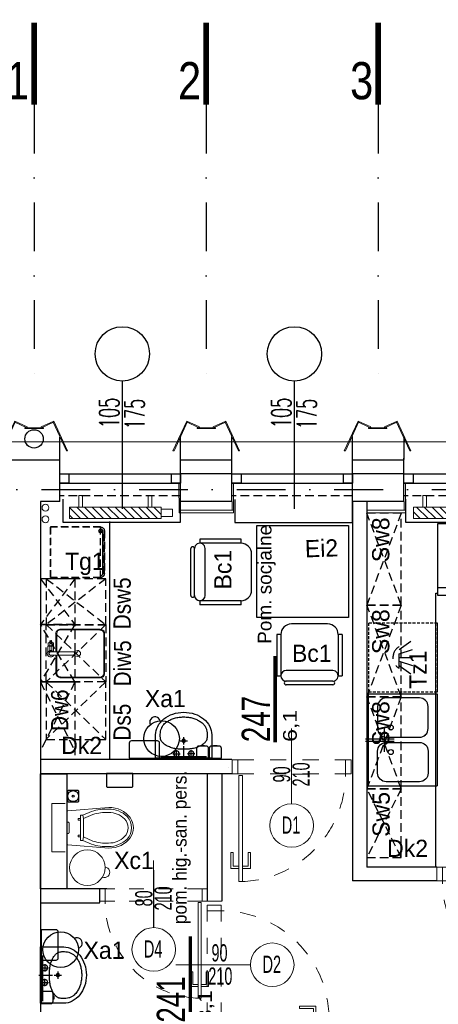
# Model space of a CAD drawing. Header units: millimetres. Extents: x 14495 to 271441, y -21035 to 2232.
# Tile 103 of 227: x 82787 to 83152, y -2224 to -1367. Entities that reach past the tile are written whole.
import ezdxf
from ezdxf.enums import TextEntityAlignment as Align

# ---------------------------------------------------------------- set-up
doc = ezdxf.new("R2010")
doc.units = ezdxf.units.MM
for name, pattern in [('0921-PX-TE-20-60$0$0921-X-AR-20-00-FA$0$DASHED2', [0.375, 0.25, -0.125]), ('DASHDOT', [1, 0.5, -0.25, 0, -0.25]), ('DASHED', [28.222222, 14.111111, -14.111111]), ('DASHEDX2', [38.1, 25.4, -12.7]), ('HIDDENX2', [0.75, 0.5, -0.25]), ('KRESKOWA2', [0.375, 0.25, -0.125])]:
    doc.linetypes.add(name, pattern=pattern)
for name, color, linetype in [('-- TECH  SYMBOLE', 1, 'Continuous'), ('-- TECH WYPOSAŻENIE', 2, 'Continuous'), ('-TECH SANITARNA', 1, 'Continuous'), ('_1_cienkie', 251, 'Continuous'), ('_A_widok', 1, 'Continuous'), ('_urządzenia_sanit', 1, 'Continuous'), ('a-bloki-drzwi', 52, 'Continuous'), ('a-cienka', 8, 'Continuous'), ('A-POW-NR', 1, 'Continuous'), ('A_bloki-drzwi', 1, 'Continuous'), ('A_BLOKI_KÓŁKO', 1, 'Continuous'), ('A_BLOKI_OPIS', 1, 'Continuous'), ('A_grzejniki', 34, 'Continuous'), ('A_L przerywana', 251, 'HIDDENX2'), ('A_L_WIDOK', 1, 'Continuous'), ('A_Lwidok', 1, 'Continuous'), ('A_okładzina HPL', 37, 'Continuous'), ('A_OSIE', 252, 'DASHDOT'), ('A_PROJEKTOWANE', 3, 'Continuous'), ('A_SC_DZIAlOWE', 4, 'Continuous'), ('M_RUCHOME', 33, 'Continuous'), ('meble', 1, 'Continuous'), ('SC-PROJEKT', 3, 'Continuous'), ('sciany projektowane', 3, 'Continuous'), ('TECH Meble', 1, 'Continuous'), ('TECH Sprzęt', 1, 'Continuous'), ('TECH Wyp.drobne', 1, 'Continuous')]:
    doc.layers.add(name, color=color, linetype=linetype)
for name, color, linetype, lineweight in [('0-c.o.-grzejniki', 34, 'Continuous', 9), ('03', 2, 'Continuous', 13), ('A-DOOR-IDEN', 1, 'Continuous', 18), ('A_L_CIENKA', 251, 'Continuous', 5), ('A_obudowy G-K', 31, 'Continuous', 0), ('A_Stolarka_drzwi', 1, 'Continuous', 9), ('M_drzwi', 1, 'Continuous', 5), ('P-SANR-FIXT', 2, 'Continuous', 9), ('SAN_Przewody powrotne CO na rzucie', 180, 'Continuous', 40), ('SAN_Przewody zasilające CO na rzucie', 20, 'Continuous', 40), ('TECH Wyp-sanitar', 8, 'Continuous', 30)]:
    doc.layers.add(name, color=color, linetype=linetype, lineweight=lineweight)
doc.layers.add('A-POW', color=2, linetype='Continuous', plot=False)
doc.styles.add('arial-tab', font='arial.ttf')
doc.styles.add('ARIAL1_2', font='arial.ttf', dxfattribs={"width": 1.2})
doc.styles.add('arialce', font='ARIALN.TTF')
doc.styles.add('cent', font='swissel.ttf')
doc.styles.add('cg', font='GOTHIC.TTF')
doc.styles.add('ROMANS', font='romans', dxfattribs={"width": 0.6})
doc.styles.add('switz721ltexbt', font='swissel.ttf')

# ---------------------------------------------------------------- blocks, each defined once
blk = doc.blocks.new('OSS1')
at = {"linetype": 'Continuous', "const_width": 5}
blk.add_lwpolyline([(0, 0), (0, -71.57)], dxfattribs=at)
at = {"style": 'cent'}
blk.add_attdef('01', text='', height=32.4, dxfattribs=at).set_placement((-4.39, -34.41), align=Align.RIGHT)
blk = doc.blocks.new('Muszla toaletowa ceramiczna _Geberit_ - Ustęp podwieszany-623774-PW_K0')
at = {"layer": 'P-SANR-FIXT'}
for p, q in [((-21, 2.5), (-21, 14)), ((-21, 14), (21, 14)), ((21, 2.5), (21, 14)), ((-17.75, -35.5), (-14.75, 0)), ((-4, -1), (4, -1)), ((4, -1), (-4, -1)), ((-4, -1), (4, -1)), ((14.75, 0), (17.75, -35.5)), ((-14.35, -20.67), (-11.02, -13)), ((-8.02, -13.62), (-11.55, -21.75)), ((-11.02, -11), (10.98, -11)), ((-11.02, -13), (-11.02, -11)), ((-11.02, -13), (-8.02, -13.62)), ((-8.02, -9), (-8.02, -11)), ((-6.52, -9), (-8.02, -9)), ((-8.02, -13.62), (7.98, -13.62)), ((-6.52, -11), (-6.52, -9)), ((6.52, -9), (6.52, -11)), ((8.02, -9), (6.52, -9)), ((7.98, -13.62), (10.99, -13.02)), ((8.02, -11), (8.02, -9)), ((8.02, -13.62), (11.55, -21.75)), ((10.98, -11), (10.98, -13)), ((10.98, -13), (14.31, -20.67))]:
    blk.add_line(p, q, dxfattribs=at)
for centre, radius, start, end in [((20.35, -32.69), 36.73, 160.88627, 184.38483), ((20.35, -32.69), 33.73, 161.07722, 184.65207), ((-20.35, -32.69), 33.73, 355.34793, 18.92278), ((-20.39, -32.69), 36.73, 355.61516, 19.11373), ((5.37, -36.08), 21.65, 178.47647, 225.50875), ((5.37, -36.08), 18.65, 178.00825, 225.49473), ((-5.37, -36.08), 18.65, 314.50527, 1.99175), ((-5.41, -36.08), 21.65, 314.49125, 1.52353), ((-0.06, -41.6), 10.9, 225.49473, 270.30836), ((0.06, -41.6), 10.9, 269.69164, 314.50527), ((-0.02, -41.5), 14, 225.67912, 314.32088)]:
    blk.add_arc(centre, radius, start, end, dxfattribs=at)
blk.add_ellipse((0, -35.5), major_axis=(0, 21.5), ratio=0.825581, start_param=1.570796, end_param=4.712389, dxfattribs=at)
for points, knots in [([(-4, -1), (-4.09, -1), (-4.22, -0.98), (-4.38, -0.93), (-4.48, -0.88), (-4.56, -0.83), (-4.63, -0.78), (-4.69, -0.72), (-4.75, -0.66), (-4.81, -0.59), (-4.87, -0.5), (-4.93, -0.38), (-4.98, -0.22), (-5, -0.09), (-5, 0)], [0, 0, 0, 0, 0.166667, 0.25, 0.333333, 0.375, 0.416667, 0.5, 0.541667, 0.583333, 0.666667, 0.75, 0.833333, 1, 1, 1, 1]), ([(5, 0), (5, -0.09), (4.98, -0.22), (4.93, -0.38), (4.87, -0.5), (4.81, -0.59), (4.75, -0.66), (4.69, -0.72), (4.63, -0.78), (4.56, -0.83), (4.48, -0.88), (4.38, -0.93), (4.22, -0.98), (4.09, -1), (4, -1)], [-1, -1, -1, -1, -0.833333, -0.75, -0.666667, -0.583333, -0.541667, -0.5, -0.416667, -0.375, -0.333333, -0.25, -0.166667, 0, 0, 0, 0])]:
    blk.add_open_spline(points, degree=3, knots=knots, dxfattribs=at)
blk = doc.blocks.new('umywalka')
at = {"layer": '_urządzenia_sanit', "color": 2, "linetype": 'Continuous'}
for p, q in [((331482.45, 871398.51), (331462.04, 871398.51)), ((331462.04, 871398.51), (331462.04, 871349.58)), ((331465.93, 871383.65), (331465.93, 871377.19)), ((331460.8, 871374.04), (331472.71, 871374.04)), ((331462.7, 871380.42), (331469.16, 871380.42)), ((331474.04, 871374.04), (331480.5, 871374.04)), ((331477.27, 871370.82), (331477.27, 871377.27)), ((331462.7, 871367.67), (331469.16, 871367.67)), ((331465.93, 871364.44), (331465.93, 871370.9)), ((331462.04, 871349.58), (331482.45, 871349.58))]:
    blk.add_line(p, q, dxfattribs=at)
for centre, radius in [((331465.93, 871380.42), 2.5), ((331477.27, 871374.04), 1.5), ((331465.93, 871367.67), 2.5)]:
    blk.add_circle(centre, radius, dxfattribs=at)
for centre, radius, start, end in [((331482.45, 871382.64), 15.87, 62.69109, 90), ((331485.96, 871381.56), 14.99, 141.62429, 148.38399), ((331483.43, 871383.56), 11.77, 135.44667, 141.62429), ((331486.24, 871380.79), 15.71, 130.0998, 135.44667), ((331483.15, 871384.46), 10.92, 123.1945, 130.0998), ((331479.37, 871390.23), 4.02, 111.79855, 123.1945), ((331479.17, 871390.73), 3.48, 101.20081, 111.79855), ((331482.2, 871375.47), 19.04, 96.67534, 101.20081), ((331481.63, 871380.31), 14.16, 90.00441, 96.67534), ((331481.63, 871356.57), 37.9, 85.92795, 90.00441), ((331483.49, 871382.66), 11.75, 74.20799, 85.92795), ((331482.48, 871379.1), 15.45, 63.9928, 74.20799), ((331485.42, 871385.12), 8.75, 46.19236, 63.9928), ((331480.31, 871378.49), 20.54, 38.73721, 62.69109), ((331478.68, 871378.1), 18.48, 33.96875, 46.19236), ((331476.95, 871375.8), 24.84, 18.38111, 38.73721), ((331844.52, 871337.47), 376.71, 173.26211, 173.7185), ((331473.33, 871381.32), 2.94, 168.09641, 173.26211), ((331480.91, 871379.72), 10.69, 163.96662, 168.09641), ((331540.18, 871362.69), 72.36, 162.37933, 163.96662), ((331513.86, 871371.05), 44.74, 159.75114, 162.37933), ((331501.13, 871375.75), 31.17, 156.60224, 159.75114), ((331481.83, 871384.1), 10.15, 148.38399, 156.60224), ((331476.09, 871376.35), 21.61, 24.78058, 33.96875), ((331475.72, 871376.18), 22.01, 15.67749, 24.78058), ((331468.42, 871374.13), 29.6, 7.7962, 15.67749), ((331471.67, 871374.04), 30.41, 0, 18.38111), ((331531.1, 871374.44), 61.22, 177.74026, 180.36982), ((331531.1, 871373.65), 61.22, 179.63018, 182.25974), ((331496.08, 871375.82), 26.18, 173.7185, 177.74026), ((331467.78, 871374.04), 30.24, 0, 7.7962), ((331467.78, 871374.04), 30.24, 352.2038, 0), ((331471.67, 871374.04), 30.41, 341.61889, 0), ((331496.08, 871372.27), 26.18, 182.25974, 186.2815), ((331844.52, 871410.62), 376.71, 186.2815, 186.73789), ((331473.33, 871366.77), 2.94, 186.73789, 191.90359), ((331480.91, 871368.37), 10.69, 191.90359, 196.03338), ((331540.18, 871385.4), 72.36, 196.03338, 197.62067), ((331475.72, 871371.91), 22.01, 335.21942, 344.32251), ((331476.95, 871372.29), 24.84, 321.26279, 341.61889), ((331468.42, 871373.96), 29.6, 344.32251, 352.2038), ((331513.86, 871377.04), 44.74, 197.62067, 200.24886), ((331501.13, 871372.34), 31.17, 200.24886, 203.39776), ((331481.83, 871363.99), 10.15, 203.39776, 211.61601), ((331485.96, 871366.53), 14.99, 211.61601, 218.37571), ((331483.43, 871364.53), 11.77, 218.37571, 224.55333), ((331486.24, 871367.3), 15.71, 224.55333, 229.9002), ((331485.42, 871362.97), 8.75, 296.0072, 313.80764), ((331480.31, 871369.6), 20.54, 297.30891, 321.26279), ((331478.68, 871369.99), 18.48, 313.80764, 326.03125), ((331476.09, 871371.74), 21.61, 326.03125, 335.21942), ((331483.15, 871363.63), 10.92, 229.9002, 236.8055), ((331479.37, 871357.86), 4.02, 236.8055, 248.20145), ((331479.17, 871357.36), 3.48, 248.20145, 258.79919), ((331482.2, 871372.62), 19.04, 258.79919, 263.32466), ((331481.63, 871367.78), 14.16, 263.32466, 269.99559), ((331481.63, 871391.52), 37.9, 269.99559, 274.07205), ((331482.45, 871365.45), 15.87, 270, 297.30891), ((331483.49, 871365.43), 11.75, 274.07205, 285.79201), ((331482.48, 871368.99), 15.45, 285.79201, 296.0072)]:
    blk.add_arc(centre, radius, start, end, dxfattribs=at)
blk = doc.blocks.new('zlew_80')
at = {"color": 2}
for points in [[(-41.07, 62.67), (-41.07, 37.47)], [(-39.07, 62.67), (-39.07, 37.47)], [(-50.36, 46.17), (-30.04, 46.17)]]:
    blk.add_lwpolyline(points, dxfattribs=at)
for points in [[(-42.27, 44.5), (-42.27, 15.5, -0.414214), (-49.77, 8), (-69, 8, -0.414214), (-76.5, 15.5), (-76.5, 44.5, -0.414214), (-69, 52), (-49.77, 52, -0.414214)], [(-37.73, 44.5), (-37.73, 15.5, 0.414214), (-30.23, 8), (-11, 8, 0.414214), (-3.5, 15.5), (-3.5, 44.5, 0.414214), (-11, 52), (-30.23, 52, 0.414214)]]:
    blk.add_lwpolyline(points, format="xyb", close=True, dxfattribs=at)
at = {"layer": '_urządzenia_sanit', "color": 2}
for p, q in [((-80, 60), (0, 60)), ((-80, 60), (-80, 0)), ((0, 60), (0, 0)), ((0, 0), (-80, 0))]:
    blk.add_line(p, q, dxfattribs=at)
for centre in [(-50.71, 40.53), (-29.29, 40.53)]:
    blk.add_circle(centre, 2.18, dxfattribs=at)
blk = doc.blocks.new('DRZWI Z OSCIEZNICA NIEOKALAJACA 90')
at = {"linetype": 'DASHED'}
for p, q in [((-12, 5), (-12, 99)), ((0, 5), (0, 99))]:
    blk.add_line(p, q, dxfattribs=at)
at = {"ltscale": 0.05}
blk.add_line((-39.5, 52), (25.59, 52), dxfattribs=at)
for points in [[(-12, 99), (-12, 104), (0, 104), (0, 99)], [(93.91, 9.01), (1.43, 9.01), (1.43, 6.01), (93.91, 6.01)], [(-12, 0), (-12, 5), (0, 5), (0, 0)]]:
    blk.add_lwpolyline(points, close=True)
for points in [[(82.48, 9.01), (82.48, 16.01), (68.48, 16.01), (68.48, 14.01), (80.48, 14.01), (80.48, 9.01)], [(82.48, 6.01), (82.48, -0.99), (68.48, -0.99), (68.48, 1.01), (80.48, 1.01), (80.48, 6.01)]]:
    blk.add_lwpolyline(points)
at = {"linetype": 'DASHED'}
blk.add_arc((0, 5), 94, 2.44751, 90, dxfattribs=at)
blk = doc.blocks.new('SSCVCFDSS')
blk.add_line((0, 50.02), (0, 0))
blk.add_circle((0, -19), 19)
at = {"style": 'ROMANS', "text_generation_flag": 4, "width": 0.6}
blk.add_attdef('FD1-8', text='', height=13, rotation=270, dxfattribs=at).set_placement((6.15, 55.19), align=Align.RIGHT)
for tag, p in [('90', (-8.71, 25.47)), ('200', (8.16, 25.47))]:
    blk.add_attdef(tag, text='', height=13, rotation=270, dxfattribs=at).set_placement(p, align=Align.MIDDLE)
blk.add_attdef('AL6C', text='', height=13, dxfattribs=at).set_placement((-0.56, -18.64), align=Align.MIDDLE)
blk = doc.blocks.new('fghsdx')
at = {"lineweight": 0}
for p, q in [((-37.08, -19.4), (-25.08, 6.6)), ((-36.19, -19.4), (-24.35, 6.26)), ((-14.42, 0.8), (-25.41, 5.87)), ((-14.08, 1.53), (-25.08, 6.6)), ((-16.15, 0.8), (0, 0.8)), ((-16.15, 0.8), (-16.15, 0)), ((-16.15, 0), (0, 0)), ((-14.42, 0.8), (-14.08, 1.53)), ((-2.07, 1.53), (8.92, 6.6)), ((-1.73, 0.8), (-2.07, 1.53)), ((-1.73, 0.8), (9.26, 5.87)), ((0, 0.8), (0, 0)), ((20.04, -19.4), (8.2, 6.26)), ((20.92, -19.4), (8.92, 6.6)), ((-37.08, -19.4), (-36.19, -19.4)), ((20.92, -19.4), (20.04, -19.4))]:
    blk.add_line(p, q, dxfattribs=at)
blk = doc.blocks.new('mjkk')
at = {"layer": '0-c.o.-grzejniki'}
h = blk.add_hatch(dxfattribs=at)
h.set_pattern_fill('ANSI31', color=256, scale=1.5, angle=-90.01613, style=0)
h.set_pattern_definition([(-135.016127, (-172292.014, 132455.0023), (-3.36664804, 3.36854379), [])])
h.paths.add_polyline_path([(-9.98, -80), (-0.01, -80), (0, 0), (-9.98, 0)])
blk.add_lwpolyline([(-9.98, -80), (-9.98, 0), (0, 0), (-0.01, -80)], close=True, dxfattribs=at)
at = {"layer": '0-c.o.-grzejniki', "ltscale": 2}
for points in [[(10.03, -11.37), (10.03, -8.26), (0.02, -8.26), (0.02, -11.37)], [(10.03, -68.63), (10.03, -71.74), (0.02, -71.74), (0.02, -68.63)], [(-1.75, -80), (-1.75, -90), (-8.23, -90), (-8.23, -80)]]:
    blk.add_lwpolyline(points, close=True, dxfattribs=at)
blk = doc.blocks.new('Sink-Top_Mount-Kitchen-All_in_One-KOHLER-Verse-K-RH28176 - NA-Stainless Steel-2198421-PW_K0')
at = {"layer": 'P-SANR-FIXT'}
for p, q in [((-1.4, 22.98), (-1.4, 25.74)), ((1.9, 28.2), (0.66, 28.2)), ((6.2, 28.2), (1.9, 28.2)), ((6.2, 28.2), (1.9, 28.2)), ((2.75, 26.59), (6.2, 26.59)), ((6.26, 28.04), (6.26, 28.14)), ((6.26, 28.04), (6.26, 28.14)), ((6.56, 27.9), (6.26, 28.04)), ((6.26, 28.04), (6.56, 27.9)), ((6.26, 23.44), (6.26, 28.04)), ((6.56, 28.04), (6.56, 27.9)), ((6.56, 27.9), (6.56, 28.04)), ((6.56, 23.58), (6.56, 27.9)), ((9.05, 28.14), (6.61, 28.1)), ((6.61, 28.1), (9.05, 28.14)), ((8.67, 25.31), (8.67, 26.18)), ((9.54, 26.51), (8.89, 26.39)), ((10.27, 26.63), (9.54, 26.51)), ((10.27, 26.63), (9.54, 26.51)), ((9.81, 26.38), (9.81, 25.09)), ((9.88, 26.5), (10.14, 26.61)), ((-21.21, 17.66), (-21.21, -17.66)), ((-20.52, 17.32), (-20.52, -17.32)), ((-17.34, 20.49), (-1.4, 20.49)), ((-17.09, 21.31), (-1.4, 21.31)), ((-1.4, 22.98), (-1.4, 5.99)), ((1.41, 22.98), (1.41, 25.63)), ((1.41, 5.98), (1.41, 22.98)), ((1.41, 21.31), (17.09, 21.31)), ((17.34, 20.49), (1.41, 20.49)), ((1.9, 23.29), (6.2, 23.29)), ((2.75, 24.89), (6.2, 24.89)), ((6.26, 23.44), (6.56, 23.58)), ((6.26, 23.35), (6.26, 23.44)), ((6.56, 23.58), (6.56, 23.44)), ((6.61, 23.39), (9.05, 23.35)), ((9.54, 24.98), (8.89, 25.09)), ((9.54, 24.98), (10.36, 24.84)), ((10.36, 24.84), (9.54, 24.98)), ((9.88, 24.98), (10.14, 24.87)), ((20.52, 17.32), (20.52, -17.32)), ((21.24, 17.15), (21.24, -17.15)), ((-1.4, 5.99), (-2.41, 3.21)), ((2.41, 3.21), (1.41, 5.98)), ((-18.02, -21.2), (18.02, -21.2)), ((-17.34, -20.49), (17.34, -20.49))]:
    blk.add_line(p, q, dxfattribs=at)
for centre, radius, start, end in [((0.01, 25.74), 3.1, 52.35615, 242.9065), ((0.01, 25.74), 3.1, 52.35615, 242.9065), ((0.01, 25.74), 1.74, 323.24783, 215.95491), ((0, 25.74), 1.41, 355.43675, 180), ((-0.19, 25.74), 2.6, 307.88658, 70.8028), ((6.2, 28.14), 0.0595, 0, 90), ((6.2, 28.14), 0.0595, 0, 90), ((6.06, 26.46), 0.196, 346.1171, 44.30035), ((6.62, 28.04), 0.0568, 91.00007, 180), ((6.62, 28.04), 0.0568, 91.00007, 180), ((6.79, 26.34), 0.228, 139.82398, 187.57337), ((23.03, -242.25), 269.24, 93.1404, 93.49658), ((8.81, 26.2), 0.15, 130.72158, 188.35886), ((8.95, 26.03), 0.364, 100, 130.72158), ((9.96, 26.38), 0.142, 121.50212, 180), ((10.35, 25.74), 0.9, 270.54991, 95.55598), ((10.35, 25.74), 0.9, 270.54991, 95.55598), ((-17.09, 17.15), 4.16, 90, 173.05332), ((-17.34, 17.32), 3.17, 90, 180), ((0.01, 25.74), 3.1, 296.79523, 307.64385), ((6.06, 25.03), 0.196, 315.69965, 13.8829), ((6.2, 23.35), 0.0595, 270, 360), ((6.79, 25.14), 0.228, 172.42663, 220.17602), ((6.62, 23.44), 0.0568, 180, 268.99993), ((8.01, 34.63), 9.74, 261.75236, 271.61067), ((8.81, 25.29), 0.15, 171.64114, 229.27842), ((8.95, 25.45), 0.364, 229.27842, 260), ((9.93, 25.09), 0.12, 180, 244.39803), ((17.09, 17.15), 4.16, 360, 90), ((17.34, 17.32), 3.17, 0, 90), ((0, 2.33), 2.57, 160, 20), ((-17.09, -17.15), 4.16, 186.94668, 257.05984), ((-17.34, -17.32), 3.18, 180, 270), ((17.34, -17.32), 3.17, 270, 360), ((17.09, -17.15), 4.16, 282.94016, 0)]:
    blk.add_arc(centre, radius, start, end, dxfattribs=at)
for centre, major_axis, ratio, start_param, end_param in [((9.04, 25.73), (0, 2.42), 0.113203, 5.594218, 6.231005), ((0, 5.79), (1.41, 0), 0.945181, 2.930002, 6.494496), ((0, 6.35), (1.41, 0), 0.941223, 3.210567, 6.283185)]:
    blk.add_ellipse(centre, major_axis=major_axis, ratio=ratio, start_param=start_param, end_param=end_param, dxfattribs=at)
for points, knots in [([(2.45, 25.74), (2.45, 25.78), (2.45, 25.86), (2.46, 25.96), (2.47, 26.05), (2.47, 26.11), (2.48, 26.16), (2.49, 26.2), (2.49, 26.23), (2.5, 26.26), (2.51, 26.3), (2.52, 26.35), (2.54, 26.39), (2.55, 26.43), (2.57, 26.45), (2.59, 26.47), (2.61, 26.5), (2.65, 26.53), (2.69, 26.57), (2.73, 26.58), (2.75, 26.59)], [0, 0, 0, 0, 0.125, 0.25, 0.3125, 0.375, 0.4375, 0.46875, 0.5, 0.53125, 0.5625, 0.625, 0.6875, 0.71875, 0.75, 0.78125, 0.8125, 0.875, 0.9375, 1, 1, 1, 1]), ([(2.45, 25.74), (2.45, 25.7), (2.45, 25.62), (2.46, 25.52), (2.47, 25.44), (2.47, 25.38), (2.48, 25.33), (2.49, 25.29), (2.49, 25.26), (2.5, 25.23), (2.51, 25.19), (2.52, 25.14), (2.54, 25.09), (2.55, 25.06), (2.57, 25.03), (2.59, 25.01), (2.61, 24.98), (2.65, 24.95), (2.69, 24.92), (2.73, 24.9), (2.75, 24.89)], [0, 0, 0, 0, 0.125, 0.25, 0.3125, 0.375, 0.4375, 0.46875, 0.5, 0.53125, 0.5625, 0.625, 0.6875, 0.71875, 0.75, 0.78125, 0.8125, 0.875, 0.9375, 1, 1, 1, 1]), ([(8.28, 26.59), (8.3, 26.58), (8.34, 26.56), (8.39, 26.53), (8.42, 26.5), (8.44, 26.47), (8.46, 26.45), (8.47, 26.42), (8.48, 26.39), (8.5, 26.34), (8.51, 26.29), (8.52, 26.25), (8.52, 26.22), (8.53, 26.19), (8.54, 26.15), (8.54, 26.1), (8.55, 26.04), (8.55, 25.96), (8.56, 25.86), (8.56, 25.78), (8.56, 25.74)], [-1, -1, -1, -1, -0.9375, -0.875, -0.8125, -0.78125, -0.75, -0.71875, -0.6875, -0.625, -0.5625, -0.53125, -0.5, -0.46875, -0.4375, -0.375, -0.3125, -0.25, -0.125, 0, 0, 0, 0]), ([(8.28, 24.9), (8.3, 24.9), (8.34, 24.92), (8.39, 24.95), (8.42, 24.99), (8.44, 25.01), (8.46, 25.04), (8.47, 25.06), (8.48, 25.09), (8.5, 25.14), (8.51, 25.19), (8.52, 25.23), (8.52, 25.26), (8.53, 25.29), (8.54, 25.33), (8.54, 25.38), (8.55, 25.44), (8.55, 25.52), (8.56, 25.62), (8.56, 25.7), (8.56, 25.74)], [-1, -1, -1, -1, -0.9375, -0.875, -0.8125, -0.78125, -0.75, -0.71875, -0.6875, -0.625, -0.5625, -0.53125, -0.5, -0.46875, -0.4375, -0.375, -0.3125, -0.25, -0.125, 0, 0, 0, 0]), ([(9.54, 26.51), (9.53, 26.56), (9.5, 26.67), (9.46, 26.79), (9.43, 26.89), (9.41, 26.96), (9.38, 27.03), (9.36, 27.09), (9.35, 27.14), (9.33, 27.18), (9.31, 27.24), (9.29, 27.3), (9.27, 27.36), (9.25, 27.42), (9.23, 27.5), (9.22, 27.55), (9.21, 27.59)], [0, 0, 0, 0, 0.125, 0.25, 0.3125, 0.375, 0.4375, 0.5, 0.53125, 0.5625, 0.625, 0.6875, 0.75, 0.8125, 0.875, 1, 1, 1, 1]), ([(9.21, 23.89), (9.22, 23.93), (9.23, 23.98), (9.25, 24.06), (9.27, 24.12), (9.29, 24.18), (9.31, 24.25), (9.33, 24.3), (9.35, 24.35), (9.36, 24.39), (9.38, 24.45), (9.41, 24.52), (9.43, 24.59), (9.46, 24.69), (9.5, 24.82), (9.53, 24.92), (9.54, 24.98)], [0, 0, 0, 0, 0.125, 0.1875, 0.25, 0.3125, 0.375, 0.4375, 0.46875, 0.5, 0.5625, 0.625, 0.6875, 0.75, 0.875, 1, 1, 1, 1])]:
    blk.add_open_spline(points, degree=3, knots=knots, dxfattribs=at)
for points in [[(9.21, 27.59), (9.21, 27.64), (9.19, 27.73), (9.17, 27.84), (9.15, 27.94), (9.13, 28.02), (9.1, 28.08), (9.08, 28.12), (9.06, 28.13), (9.05, 28.14)], [(9.54, 26.51), (9.51, 26.65), (9.43, 26.92), (9.29, 27.29), (9.23, 27.49), (9.21, 27.59)], [(9.05, 23.35), (9.06, 23.35), (9.08, 23.36), (9.1, 23.4), (9.13, 23.47), (9.15, 23.54), (9.17, 23.64), (9.19, 23.76), (9.21, 23.85), (9.21, 23.89)], [(9.54, 24.98), (9.51, 24.83), (9.43, 24.56), (9.29, 24.2), (9.23, 23.99), (9.21, 23.89)]]:
    blk.add_open_spline(points, degree=3, dxfattribs=at)
blk = doc.blocks.new('HJTS')
at = {"color": 8}
blk.add_line((0, 0), (0, 111.34), dxfattribs=at)
at = {"layer": 'A_BLOKI_KÓŁKO', "ltscale": 0.04}
blk.add_circle((0, 135.04), 23.7, dxfattribs=at)
at = {"layer": 'A_BLOKI_OPIS', "style": 'ROMANS'}
for tag, height, width, p in [('O', 20.59, 0.5, (-0.05, 135.67)), ('100', 17.16, 0.6, (-11.49, 86.54)), ('200', 17.16, 0.6, (10.76, 86.54))]:
    blk.add_attdef(tag, text='', height=height, rotation=90, dxfattribs=dict(at, width=width)).set_placement(p, align=Align.MIDDLE)
blk = doc.blocks.new('mała lodówka')
at = {"layer": '-- TECH WYPOSAŻENIE', "color": 2, "linetype": '0921-PX-TE-20-60$0$0921-X-AR-20-00-FA$0$DASHED2', "ltscale": 25}
blk.add_line((-22, 43.5), (22, 43.5), dxfattribs=at)
at = {"layer": '-- TECH WYPOSAŻENIE', "color": 1, "ltscale": 25}
for p, q in [((-18.5, 45.56), (18.5, 45.56)), ((18.5, 45.56), (-18.5, 45.56))]:
    blk.add_line(p, q, dxfattribs=at)
at = {"layer": '-- TECH WYPOSAŻENIE', "color": 2, "linetype": '0921-PX-TE-20-60$0$0921-X-AR-20-00-FA$0$DASHED2', "ltscale": 25}
for points in [[(22, 43.5), (22, 0), (-22, 0), (-22, 43.5, -0.414214), (-18.5, 47), (18.5, 47, -0.414214)], [(-22, 43.5), (-22, 0), (22, 0), (22, 43.5, 0.414214), (18.5, 47), (-18.5, 47, 0.414214)]]:
    blk.add_lwpolyline(points, format="xyb", close=True, dxfattribs=at)
at = {"layer": '-- TECH WYPOSAŻENIE', "color": 1, "ltscale": 25}
blk.add_circle((18.5, 43.5), 1.54, dxfattribs=at)
for centre, start, end in [((-18.5, 43.5), 90, 180), ((-18.5, 43.5), 90.00079, 180.00079), ((18.5, 43.5), 360, 90), ((18.5, 43.5), 0.00079, 90.00079)]:
    blk.add_arc(centre, 2.06, start, end, dxfattribs=at)
blk = doc.blocks.new('K.1.1')
at = {"color": 2}
for p, q in [((-20.38, 53), (20.38, 53)), ((-28.5, 9.23), (-28.5, 45.15)), ((-25, 45.15), (-28.5, 45.15)), ((-25, 9.23), (-25, 45.15)), ((-20.38, 49.77), (20.38, 49.77)), ((25, 9.23), (25, 45.15)), ((28.5, 45.15), (25, 45.15)), ((28.5, 9.23), (28.5, 45.15)), ((-20.38, 40.54), (20.38, 40.54)), ((-28.5, 9.23), (-25, 9.23)), ((25, 9.23), (28.5, 9.23)), ((-15.77, 0), (15.77, 0))]:
    blk.add_line(p, q, dxfattribs=at)
for centre, radius, start, end in [((-20.38, 51.38), 1.62, 90, 270), ((20.38, 51.38), 1.62, 270, 90), ((-20.38, 45.15), 4.62, 90, 270), ((20.38, 45.15), 4.62, 270, 90), ((-15.77, 9.23), 9.23, 180, 270), ((15.77, 9.23), 9.23, 270, 0)]:
    blk.add_arc(centre, radius, start, end, dxfattribs=at)
at = {"style": 'ROMANS', "flags": 1}
for tag, p in [('OPIS', (-154.94, 45.65)), ('WYMIARY', (-154.7, 27.93)), ('PRODUCENT', (-155.26, 9.38)), ('TYP', (-155.26, -12.3))]:
    blk.add_attdef(tag, p, '', height=10, dxfattribs=at)
blk = doc.blocks.new('POW')
at = {"const_width": 5}
blk.add_lwpolyline([(125.3, 0), (0, 0)], dxfattribs=at)
at = {"style": 'switz721ltexbt'}
blk.add_attdef('001', (-1.8, 12.3), '', height=41.2, dxfattribs=at)
blk = doc.blocks.new('zmyw-lab-podblat')
at = {"color": 2, "linetype": 'Continuous', "lineweight": 13}
for p, q in [((58.21, 6), (60, 6)), ((60, 6), (60, -54)), ((60, -54), (58.21, -54))]:
    blk.add_line(p, q, dxfattribs=at)
at = {"color": 1, "linetype": 'DASHEDX2', "ltscale": 0.5}
for p, q in [((26.68, -17.13), (38.41, -8.61)), ((26.68, -33.45), (26.68, -14.55)), ((26.68, -20.93), (38.41, -17.12)), ((26.68, -24), (38.41, -24)), ((26.68, -27.07), (38.41, -30.88)), ((26.68, -30.87), (38.41, -39.39))]:
    blk.add_line(p, q, dxfattribs=at)
at = {"color": 2, "linetype": 'DASHEDX2', "ltscale": 0.1}
for points in [[(0, -54), (60, -54), (60, 6), (0, 6)], [(60, 6), (58.21, 6), (58.21, -54), (60, -54)]]:
    blk.add_lwpolyline(points, close=True, dxfattribs=at)
at = {"color": 1, "linetype": 'DASHEDX2', "ltscale": 0.5}
blk.add_arc((32.1, -24), 10.9, 119.84765, 240.15235, dxfattribs=at)

msp = doc.modelspace()

# ---------------------------------------------------------------- linework, layer by layer
at = {"layer": '-- TECH WYPOSAŻENIE', "color": 1, "linetype": 'KRESKOWA2', "ltscale": 30}
for p, q in [((83119.87, -1796.47), (83089.84, -1876.52)), ((83119.87, -1876.47), (83089.86, -1796.47)), ((82835.39, -1853.58), (82805.29, -1893.54)), ((82835.39, -1853.58), (82805.34, -1853.58)), ((82805.34, -1853.58), (82835.29, -1893.56)), ((82835.39, -1853.58), (82835.39, -2011.03)), ((83119.87, -1876.47), (83089.84, -1956.52)), ((83119.87, -1956.47), (83089.86, -1876.47)), ((82805.3, -1893.45), (82840.16, -1893.48)), ((82835.36, -1893.46), (82805.34, -1943.45)), ((82805.37, -1893.45), (82835.37, -1893.47)), ((82835.37, -1893.47), (82805.37, -1893.45)), ((82835.42, -1893.48), (82805.38, -1893.43)), ((82835.29, -1943.46), (82805.41, -1893.38)), ((82835.31, -1943.5), (82805.26, -1943.49)), ((82805.26, -1943.49), (82835.34, -2003.47)), ((82835.31, -1943.5), (82805.29, -2003.49)), ((82805.34, -1943.44), (82835.34, -1943.47)), ((83119.87, -1956.47), (83089.84, -2036.52)), ((83119.87, -2036.47), (83089.86, -1956.47)), ((83119.87, -2036.47), (83089.84, -2096.46)), ((83119.87, -2096.4), (83089.86, -2036.46))]:
    msp.add_line(p, q, dxfattribs=at)
at = {"layer": '-- TECH WYPOSAŻENIE', "color": 252, "linetype": 'KRESKOWA2', "ltscale": 30}
for p, q in [((82862.37, -1853.58), (82810.33, -1893.5)), ((82810.37, -1853.58), (82862.33, -1893.54)), ((82862.37, -1893.49), (82810.3, -1943.43)), ((82810.37, -1893.42), (82862.3, -1943.49)), ((82862.3, -1943.49), (82810.25, -1993.4)), ((82810.29, -1943.52), (82862.25, -1993.44))]:
    msp.add_line(p, q, dxfattribs=at)
at = {"layer": '-- TECH WYPOSAŻENIE', "color": 1, "linetype": 'KRESKOWA2', "ltscale": 30}
for points in [[(83089.86, -1796.47), (83089.84, -1876.52), (83119.87, -1876.47), (83119.87, -1796.47)], [(83089.86, -1876.47), (83089.84, -1956.52), (83119.87, -1956.47), (83119.87, -1876.47)], [(83089.86, -1956.47), (83089.84, -2036.52), (83119.87, -2036.47), (83119.87, -1956.47)], [(83089.86, -2036.46), (83089.84, -2096.46), (83119.87, -2096.4), (83119.87, -2036.47)]]:
    msp.add_lwpolyline(points, close=True, dxfattribs=at)
at = {"layer": '-- TECH WYPOSAŻENIE', "color": 2}
msp.add_lwpolyline([(82993.93, -1887.33), (82993.93, -1807.33), (83073.93, -1807.33), (83073.93, -1887.33)], close=True, dxfattribs=at)
at = {"layer": '-- TECH WYPOSAŻENIE', "color": 252, "linetype": 'KRESKOWA2', "ltscale": 30}
for points in [[(82862.37, -1853.58), (82810.37, -1853.58), (82810.33, -1893.59), (82862.33, -1893.63)], [(82810.37, -1893.42), (82862.37, -1893.49), (82862.3, -1943.49), (82810.3, -1943.43)], [(82862.3, -1943.49), (82810.29, -1943.52), (82810.25, -1993.49), (82862.25, -1993.54)]]:
    msp.add_lwpolyline(points, close=True, dxfattribs=at)
at = {"layer": '-TECH SANITARNA', "color": 1}
for points in [[(82863.87, -2035.06), (82884.87, -2035.06, 0.414214), (82885.87, -2034.06), (82885.87, -2023.06), (82862.87, -2023.06), (82862.87, -2034.06, 0.414214)], [(82837.85, -2037.91), (82829.85, -2037.91, 0.414214), (82828.85, -2038.91), (82828.85, -2046.91, 0.414214), (82829.85, -2047.91), (82837.85, -2047.91, 0.414214), (82838.85, -2046.91), (82838.85, -2038.91, 0.414214)]]:
    msp.add_lwpolyline(points, format="xyb", close=True, dxfattribs=at)
for radius in [4.78, 1]:
    msp.add_circle((82833.85, -2042.91), radius, dxfattribs=at)
at = {"layer": '03', "color": 1}
msp.add_circle((82846.26, -2105.13), 15.5, dxfattribs=at)
msp.add_arc((82861.22, -2109.19), 4.56, 246.34659, 83.25302, dxfattribs=at)
at = {"layer": '_1_cienkie'}
for p, q in [((82822.29, -1750.21), (82822.29, -1730.21)), ((82927.29, -1749.76), (82927.29, -1729.76)), ((82972.29, -1749.76), (82972.29, -1729.76)), ((83077.29, -1749.76), (83077.29, -1729.76)), ((83077.29, -1749.76), (83077.29, -1729.76)), ((83122.29, -1749.76), (83122.29, -1729.76))]:
    msp.add_line(p, q, dxfattribs=at)
at = {"layer": '_A_widok'}
msp.add_line((82972.29, -1770.26), (83077.29, -1770.26), dxfattribs=at)
msp.add_lwpolyline([(82828.29, -2123.51), (82805.29, -2123.51), (82805.29, -2023.51), (82828.29, -2023.51)], close=True, dxfattribs=at)
at = {"layer": 'a-cienka'}
for points in [[(82972.29, -1762.26), (82927.29, -1762.26)], [(83122.29, -1762.26), (83077.29, -1762.26)]]:
    msp.add_lwpolyline(points, dxfattribs=at)
at = {"layer": 'A_bloki-drzwi'}
for p, q in [((82822.29, -1762.26), (82927.29, -1762.26)), ((82972.29, -1762.26), (83077.29, -1762.26)), ((83122.22, -1762.26), (83227.22, -1762.26)), ((82822.29, -1770.26), (82927.29, -1770.26)), ((82972.29, -1770.26), (83077.29, -1770.26)), ((83122.22, -1770.26), (83227.22, -1770.26))]:
    msp.add_line(p, q, dxfattribs=at)
for points in [[(82822.29, -1762.26), (82830.16, -1762.26), (82830.16, -1770.26), (82822.29, -1770.26)], [(82919.42, -1762.26), (82927.29, -1762.26), (82927.29, -1770.26), (82919.42, -1770.26)], [(82972.29, -1762.26), (82980.16, -1762.26), (82980.16, -1770.26), (82972.29, -1770.26)], [(83069.42, -1762.26), (83077.29, -1762.26), (83077.29, -1770.26), (83069.42, -1770.26)], [(83122.22, -1762.26), (83130.09, -1762.26), (83130.09, -1770.26), (83122.22, -1770.26)]]:
    msp.add_lwpolyline(points, close=True, dxfattribs=at)
at = {"layer": 'A_L przerywana', "ltscale": 15}
for p, q in [((82927.29, -1781.26), (82822.29, -1781.26)), ((83077.29, -1781.26), (82972.29, -1781.26)), ((83227.22, -1781.26), (83122.22, -1781.26))]:
    msp.add_line(p, q, dxfattribs=at)
at = {"layer": 'A_L_CIENKA'}
for p, q in [((82674.56, -1734.26), (85275.78, -1734.26)), ((82972.29, -1734.26), (83074.29, -1734.26)), ((83122.22, -1734.26), (83227.22, -1734.26))]:
    msp.add_line(p, q, dxfattribs=at)
at = {"layer": 'A_L_WIDOK'}
msp.add_circle((82799.79, -1731.77), 8, dxfattribs=at)
at = {"layer": 'A_Lwidok'}
for points in [[(82824.79, -1784.26), (82824.79, -1804.26), (82927.29, -1804.26), (82927.29, -1784.26)], [(82974.79, -1784.48), (82974.79, -1804.48), (83077.29, -1804.48), (83077.29, -1784.48)], [(83123.47, -1784.26), (83123.47, -1804.26), (83225.97, -1804.26), (83225.97, -1784.26)]]:
    msp.add_lwpolyline(points, dxfattribs=at)
at = {"layer": 'A_obudowy G-K', "lineweight": 5}
for p, q in [((82926.12, -1796.25), (82926, -1770.26)), ((82973.62, -1796.25), (82973.62, -1770.26)), ((83123.56, -1796.25), (83123.56, -1770.26)), ((82927.28, -1793.76), (82927.29, -1786.26)), ((82972.36, -1793.76), (82972.35, -1786.26))]:
    msp.add_line(p, q, dxfattribs=at)
at = {"layer": 'A_obudowy G-K', "linetype": 'Continuous', "lineweight": 5}
msp.add_line((83122.31, -1793.76), (83122.29, -1786.26), dxfattribs=at)
at = {"layer": 'A_obudowy G-K', "lineweight": 5}
for points in [[(82973.61, -1793.76), (82926.12, -1793.76)], [(82973.62, -1796.25), (82926.12, -1796.25)], [(83089.88, -1793.76), (83123.56, -1793.76)], [(83089.88, -1796.25), (83123.56, -1796.25)]]:
    msp.add_lwpolyline(points, dxfattribs=at)
at = {"layer": 'A_OSIE', "ltscale": 85}
for p, q in [((82799.79, -1440.81), (82799.79, -1682.77)), ((82949.79, -1440.81), (82949.79, -1682.77)), ((83099.79, -1440.81), (83099.79, -1682.77)), ((82295.57, -1776.23), (86562.29, -1774.26))]:
    msp.add_line(p, q, dxfattribs=at)
at = {"layer": 'A_PROJEKTOWANE'}
for p, q in [((82822.29, -1786.26), (82822.29, -1748.93)), ((82927.29, -1786.26), (82927.29, -1748.48)), ((82972.29, -1786.48), (82972.29, -1748.48)), ((83077.29, -1786.48), (83077.29, -1748.48)), ((83077.29, -1786.48), (83077.29, -1748.48)), ((83122.22, -1786.48), (83122.22, -1748.48)), ((82822.29, -1750.26), (82674.62, -1750.26)), ((82822.29, -1786.26), (82822.29, -1750.26)), ((82822.29, -1786.26), (82805.29, -1786.26)), ((82805.29, -1786.26), (82805.29, -1883.9)), ((82805.29, -1786.26), (82805.29, -2241.76))]:
    msp.add_line(p, q, dxfattribs=at)
for points in [[(82972.29, -1750.26), (82927.29, -1750.26)], [(83122.29, -1750.26), (83077.29, -1750.26)], [(83122.29, -1750.26), (83077.29, -1750.26)], [(82972.29, -1786.26), (82927.29, -1786.26)], [(82972.29, -1786.26), (82927.29, -1786.26)], [(83122.29, -1786.26), (83077.29, -1786.26)], [(83122.29, -1786.26), (83077.29, -1786.26)]]:
    msp.add_lwpolyline(points, dxfattribs=at)
at = {"layer": 'A_SC_DZIAlOWE'}
for p, q in [((83077.29, -1786.48), (83077.29, -2116.76)), ((83089.79, -1786.48), (83089.79, -2104.76)), ((82972.29, -2011.03), (82805.29, -2011.03)), ((82972.29, -2023.53), (82805.29, -2023.53)), ((82950.79, -2023.53), (82950.79, -2134.37)), ((82963.29, -2023.53), (82963.29, -2134.37)), ((83150.79, -2104.76), (83089.79, -2104.76)), ((83150.79, -2116.76), (83077.29, -2116.76)), ((82863.29, -2123.53), (82811.79, -2123.53)), ((82856.79, -2123.51), (82856.79, -2135.51)), ((82856.79, -2136.03), (82805.29, -2136.03))]:
    msp.add_line(p, q, dxfattribs=at)
at = {"layer": 'meble', "color": 2, "linetype": 'Continuous', "ltscale": 50}
msp.add_line((82865.37, -1803.76), (82865.37, -2010.53), dxfattribs=at)
msp.add_lwpolyline([(83149.87, -2104.26), (83149.87, -1866.25), (83151.31, -1866.25)], dxfattribs=at)
at = {"layer": 'SAN_Przewody powrotne CO na rzucie', "lineweight": 13}
msp.add_circle((82809.7, -1801.76), 3, dxfattribs=at)
at = {"layer": 'SAN_Przewody zasilające CO na rzucie', "lineweight": 13}
msp.add_circle((82809.7, -1791.76), 3, dxfattribs=at)
at = {"layer": 'sciany projektowane', "color": 4, "lineweight": 0}
for p, q in [((82969.29, -2017.76), (82969.29, -2017.76)), ((83150.79, -2104.76), (83150.79, -2116.76)), ((82863.29, -2123.53), (82811.79, -2123.53)), ((82856.79, -2129.76), (82856.79, -2136.03)), ((82856.79, -2129.8), (82856.79, -2136.03)), ((82950.79, -2134.37), (82963.29, -2134.37))]:
    msp.add_line(p, q, dxfattribs=at)
at = {"layer": 'TECH Sprzęt'}
msp.add_line((83151.31, -1861.21), (83210.31, -1861.21), dxfattribs=at)
at = {"layer": 'TECH Sprzęt', "color": 2}
msp.add_lwpolyline([(83151.31, -1867.89), (83210.31, -1867.89), (83210.31, -1805.89), (83151.31, -1805.89)], close=True, dxfattribs=at)
at = {"layer": 'TECH Wyp.drobne', "color": 1}
for points in [[(82907.22, -1994.79), (82884.72, -1994.79, 0.414214), (82882.72, -1996.79), (82882.72, -2009.79), (82909.22, -2009.79), (82909.22, -1996.79, 0.414214)], [(82949.89, -1999.29), (82943.39, -1999.29, 0.414214), (82941.39, -2001.29), (82941.39, -2009.79), (82951.89, -2009.79), (82951.89, -2001.29, 0.414214)], [(82961.01, -1999.29), (82954.51, -1999.29, 0.414214), (82952.51, -2001.29), (82952.51, -2009.79), (82963.01, -2009.79), (82963.01, -2001.29, 0.414214)], [(82820.9, -2183.69), (82820.9, -2161.19, 0.414214), (82818.9, -2159.19), (82805.9, -2159.19), (82805.9, -2185.69), (82818.9, -2185.69, 0.414214)], [(82816.4, -2221.49), (82816.4, -2214.99, 0.414214), (82814.4, -2212.99), (82805.9, -2212.99), (82805.9, -2223.49), (82814.4, -2223.49, 0.414214)]]:
    msp.add_lwpolyline(points, format="xyb", close=True, dxfattribs=at)
for points in [[(82948.19, -1999.29), (82945.09, -1999.29), (82945.09, -1998.74), (82948.19, -1998.74)], [(82959.31, -1999.29), (82956.21, -1999.29), (82956.21, -1998.74), (82959.31, -1998.74)], [(82816.4, -2219.79), (82816.4, -2216.69), (82816.95, -2216.69), (82816.95, -2219.79)]]:
    msp.add_lwpolyline(points, close=True, dxfattribs=at)
at = {"layer": 'TECH Wyp.drobne', "color": 1, "const_width": 2}
for points in [[(82910.21, -2008.98), (82950.21, -2008.98)], [(82806.9, -2221.53), (82806.9, -2181.53)]]:
    msp.add_lwpolyline(points, dxfattribs=at)
at = {"layer": 'TECH Wyp.drobne', "color": 1}
for centre in [(82910.9, -1992.78), (82822.91, -2176.57)]:
    msp.add_circle(centre, 15.5, dxfattribs=at)
for centre, start, end in [((82905.13, -1978.4), 13.39615, 210.30259), ((82837.29, -2170.8), 283.39615, 120.30259)]:
    msp.add_arc(centre, 4.56, start, end, dxfattribs=at)

# ---------------------------------------------------------------- block references
at = {"layer": '_urządzenia_sanit', "xscale": -1}
for p, rotation in [((-788443.83, -333471.95), 270), ((-248656.75, 869175.31), 180)]:
    msp.add_blockref('umywalka', p, dxfattribs=dict(at, rotation=rotation))
at = {"layer": 'a-bloki-drzwi'}
ref = msp.add_blockref('HJTS', (82876.72, -1792.81), dxfattribs=at)
ref.add_attrib('100', '105', dxfattribs={"layer": 'A_BLOKI_OPIS', "extrusion": (0, 0, -1), "height": 17.16, "rotation": 90, "style": 'ROMANS', "text_generation_flag": 4, "width": 0.6}).set_placement((-82865.23, -1709.21), align=Align.MIDDLE)
ref.add_attrib('200', '175', dxfattribs={"layer": 'A_BLOKI_OPIS', "extrusion": (0, 0, -1), "height": 17.16, "rotation": 90, "style": 'ROMANS', "text_generation_flag": 4, "width": 0.6}).set_placement((-82887.49, -1710.19), align=Align.MIDDLE)
ref = msp.add_blockref('HJTS', (83026.72, -1792.81), dxfattribs=at)
ref.add_attrib('100', '105', dxfattribs={"layer": 'A_BLOKI_OPIS', "extrusion": (0, 0, -1), "height": 17.16, "rotation": 90, "style": 'ROMANS', "text_generation_flag": 4, "width": 0.6}).set_placement((-83015.23, -1709.21), align=Align.MIDDLE)
ref.add_attrib('200', '175', dxfattribs={"layer": 'A_BLOKI_OPIS', "extrusion": (0, 0, -1), "height": 17.16, "rotation": 90, "style": 'ROMANS', "text_generation_flag": 4, "width": 0.6}).set_placement((-83037.49, -1710.19), align=Align.MIDDLE)
at = {"layer": 'A-DOOR-IDEN', "color": 2, "xscale": -1, "rotation": 269.9560615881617}
msp.add_blockref('mała lodówka', (82814.04, -1830.48), dxfattribs=at)
at = {"layer": 'A-POW-NR'}
ref = msp.add_blockref('POW', (83009.93, -1995.92), dxfattribs=dict(at, xscale=0.6, yscale=0.6, zscale=0.6, rotation=90))
ref.add_attrib('88,88', '6,1', dxfattribs={"layer": 'A-POW', "height": 12, "rotation": 90, "style": 'ARIAL1_2', "width": 1.2}).set_placement((83028.78, -1967.7), align=Align.RIGHT)
ref.add_attrib('POKOJ', 'Pom. socjalne', (83006.72, -1910.25), dxfattribs={"layer": 'A-POW', "height": 12, "rotation": 90, "style": 'arialce', "width": 1.2})
ref.add_attrib('001', '247', (83005.42, -1995.92), dxfattribs={"layer": '0', "height": 24.71, "rotation": 90, "style": 'switz721ltexbt', "width": 0.7})
ref = msp.add_blockref('POW', (82935.94, -2240.08), dxfattribs=dict(at, xscale=0.6, yscale=0.6, zscale=0.6, rotation=90))
ref.add_attrib('88,88', '3,1', dxfattribs={"layer": 'A-POW', "height": 12, "rotation": 90, "style": 'ARIAL1_2', "width": 1.2}).set_placement((82954.79, -2211.86), align=Align.RIGHT)
ref.add_attrib('POKOJ', 'pom. hig.-san. pers.', (82932.73, -2154.41), dxfattribs={"layer": 'A-POW', "height": 12, "rotation": 90, "style": 'arialce', "width": 1.1})
ref.add_attrib('001', '241', (82931.43, -2240.08), dxfattribs={"layer": '0', "height": 24.71, "rotation": 90, "style": 'switz721ltexbt', "width": 0.7})
at = {"layer": 'A_grzejniki', "linetype": 'Continuous', "lineweight": 13, "rotation": 90}
for p in [(82830.55, -1791.25), (83130.47, -1791.25)]:
    msp.add_blockref('mjkk', p, dxfattribs=at)
at = {"layer": 'A_okładzina HPL', "lineweight": 0}
for p in [(82807.94, -1722.86), (82957.94, -1722.86), (83107.29, -1722.86)]:
    msp.add_blockref('fghsdx', p, dxfattribs=at)
at = {"layer": 'A_OSIE'}
ref = msp.add_blockref('OSS1', (82799.79, -1369.25), dxfattribs=at)
ref.add_attrib('01', '1', dxfattribs={"layer": '0', "height": 32.4, "style": 'cent', "width": 0.8}).set_placement((82795.4, -1403.65), align=Align.TOP_RIGHT)
ref = msp.add_blockref('OSS1', (82949.79, -1369.25), dxfattribs=at)
ref.add_attrib('01', '2', dxfattribs={"layer": '0', "height": 32.4, "style": 'cent', "width": 0.8}).set_placement((82945.4, -1403.65), align=Align.TOP_RIGHT)
ref = msp.add_blockref('OSS1', (83099.79, -1369.25), dxfattribs=at)
ref.add_attrib('01', '3', dxfattribs={"layer": '0', "height": 32.4, "style": 'cent', "width": 0.8}).set_placement((83095.4, -1403.65), align=Align.TOP_RIGHT)
at = {"layer": 'A_Stolarka_drzwi', "rotation": 270.0100616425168}
msp.add_blockref('DRZWI Z OSCIEZNICA NIEOKALAJACA 90', (82972.3, -2023.4), dxfattribs=at)
at = {"layer": 'A_Stolarka_drzwi', "xscale": -1, "rotation": 89.98993835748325}
msp.add_blockref('DRZWI Z OSCIEZNICA NIEOKALAJACA 90', (83254.79, -2116.76), dxfattribs=at)
at = {"layer": 'A_Stolarka_drzwi', "xscale": -0.8999999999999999, "yscale": 0.9, "zscale": 0.8999999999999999, "rotation": 89.98993835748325}
msp.add_blockref('DRZWI Z OSCIEZNICA NIEOKALAJACA 90', (82950.79, -2134.37), dxfattribs=at)
at = {"layer": 'A_Stolarka_drzwi'}
msp.add_blockref('DRZWI Z OSCIEZNICA NIEOKALAJACA 90', (82962.79, -2241.76), dxfattribs=at)
at = {"layer": 'M_drzwi'}
ref = msp.add_blockref('SSCVCFDSS', (83024.3, -2049.47), dxfattribs=at)
ref.add_attrib('90', '90', dxfattribs={"layer": '0', "height": 15, "rotation": 90, "style": 'cent', "width": 0.6}).set_placement((83015.59, -2024), align=Align.MIDDLE)
ref.add_attrib('200', '210', dxfattribs={"layer": '0', "height": 15, "rotation": 90, "style": 'cent', "width": 0.6}).set_placement((83032.46, -2024), align=Align.MIDDLE)
ref.add_attrib('AL6C', 'D1', dxfattribs={"layer": '0', "height": 15, "style": 'arial-tab', "width": 0.6}).set_placement((83023.74, -2068.11), align=Align.MIDDLE)
ref = msp.add_blockref('SSCVCFDSS', (82904.12, -2157.39), dxfattribs=at)
ref.add_attrib('90', '80', dxfattribs={"layer": '0', "height": 15, "rotation": 270, "style": 'cent', "text_generation_flag": 6, "width": 0.6}).set_placement((82895.41, -2131.92), align=Align.MIDDLE)
ref.add_attrib('200', '210', dxfattribs={"layer": '0', "height": 15, "rotation": 270, "style": 'cent', "text_generation_flag": 6, "width": 0.6}).set_placement((82912.27, -2131.92), align=Align.MIDDLE)
ref.add_attrib('AL6C', 'D4', dxfattribs={"layer": '0', "height": 15, "style": 'arial-tab', "width": 0.6}).set_placement((82903.56, -2176.03), align=Align.MIDDLE)
ref = msp.add_blockref('SSCVCFDSS', (82988.38, -2189.76), dxfattribs=dict(at, xscale=-1, rotation=89.99999999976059))
ref.add_attrib('90', '90', dxfattribs={"layer": '0', "height": 15, "style": 'cent', "width": 0.6}).set_placement((82961.4, -2179.37), align=Align.MIDDLE)
ref.add_attrib('200', '210', dxfattribs={"layer": '0', "height": 15, "style": 'cent', "width": 0.6}).set_placement((82962.15, -2199.59), align=Align.MIDDLE)
ref.add_attrib('AL6C', 'D2', dxfattribs={"layer": '0', "height": 15, "style": 'arial-tab', "width": 0.6}).set_placement((83007.02, -2189.2), align=Align.MIDDLE)
at = {"layer": 'M_RUCHOME'}
msp.add_blockref('zmyw-lab-podblat', (83091.36, -1898.17), dxfattribs=at)
at = {"layer": 'P-SANR-FIXT', "rotation": 89.92038582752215}
msp.add_blockref('Sink-Top_Mount-Kitchen-All_in_One-KOHLER-Verse-K-RH28176 - NA-Stainless Steel-2198421-PW_K0', (82840.05, -1918.65), dxfattribs=at)
at = {"layer": 'SC-PROJEKT', "rotation": 90}
for p in [(83151.26, -1953.83), (83151.26, -1953.86)]:
    msp.add_blockref('zlew_80', p, dxfattribs=at)
at = {"layer": 'TECH Meble'}
for p, rotation in [((82989.38, -1847.7), 89.99717033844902), ((83039.85, -1892.98), 179.9971703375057)]:
    msp.add_blockref('K.1.1', p, dxfattribs=dict(at, rotation=rotation))
at = {"layer": 'TECH Wyp-sanitar', "rotation": 90}
msp.add_blockref('Muszla toaletowa ceramiczna _Geberit_ - Ustęp podwieszany-623774-PW_K0', (82829.29, -2070.45), dxfattribs=at)

# ---------------------------------------------------------------- texts
at = {"layer": '-- TECH  SYMBOLE', "color": 1, "style": 'cg'}
for s, rotation, p in [('Sw8', 90, (83109.46, -1839.18)), ('Ei2', 1.8996, (83036.06, -1835.02)), ('Tg1', 359.95282, (82826.75, -1845.9)), ('Bc1', 89.99717, (82971.81, -1862.92)), ('Sw8', 90, (83109.46, -1919.18)), ('Bc1', 359.99717, (83024.57, -1925.98)), ('Tz1', 90.06007, (83141.9, -1949.41)), ('Xa1', 0.05754, (82896.33, -1965.39)), ('Sw8', 90, (83109.46, -1999.18)), ('Dk2', 359.92077, (82823.4, -2006.21)), ('Sw5', 90, (83109.75, -2078.3)), ('Dk2', 359.99717, (83107.52, -2095.87)), ('Xa1', 0.00054, (82842.91, -2184.61))]:
    msp.add_text(s, height=15, rotation=rotation, dxfattribs=at).set_placement(p)
at = {"layer": '-- TECH  SYMBOLE', "color": 1, "style": 'cg', "width": 0.9}
for s, p in [('Dsw5', (82883.99, -1897.56)), ('Diw5', (82884.25, -1947.36)), ('Dw6', (82829.52, -1986.12)), ('Ds5', (82883.95, -1994.52))]:
    msp.add_text(s, height=15, rotation=89.91849, dxfattribs=at).set_placement(p)
at = {"layer": '-- TECH  SYMBOLE', "color": 1, "style": 'cg'}
msp.add_text('Xc1', height=15, dxfattribs=at).set_placement((82869.53, -2106.38))

doc.saveas('drawing.dxf')
